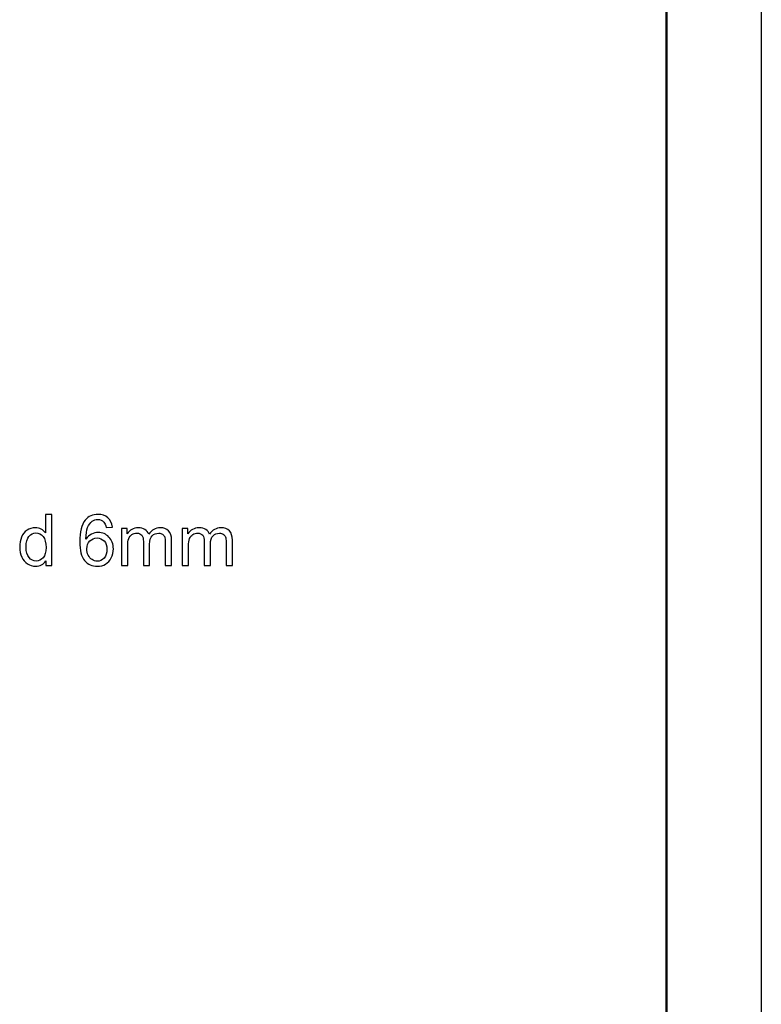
# Model space of a CAD drawing. Header units: centimetres. Extents: x -94 to 21, y -30 to 196.
# Tile 89 of 143: x 15.51 to 20.98, y -14.52 to -7.25. Entities that reach past the tile are written whole.
import ezdxf

# ---------------------------------------------------------------- set-up
doc = ezdxf.new("R2010")
doc.units = ezdxf.units.CM
doc.header["$MEASUREMENT"] = 0
doc.layers.add('Ebene 1', color=7, linetype='Continuous')

msp = doc.modelspace()

# ---------------------------------------------------------------- linework, layer by layer
at = {"layer": 'Ebene 1', "lineweight": 25}
msp.add_open_spline([(20.98199, 0.01349), (20.98199, 0.01349), (20.98199, -29.68439), (20.98199, -29.68439)], degree=3, dxfattribs=at)
at = {"layer": 'Ebene 1', "lineweight": 50}
msp.add_open_spline([(20.28137, -0.48499), (20.28137, -0.48499), (20.28137, -29.18486), (20.28137, -29.18486)], degree=3, dxfattribs=at)
at = {"layer": 'Ebene 1', "color": 1}
for points, knots in [([(15.70243, -11.2821), (15.70243, -11.2821), (15.70243, -11.24755), (15.70243, -11.24755), (15.6852, -11.2744), (15.65984, -11.28787), (15.62634, -11.28787), (15.60464, -11.28787), (15.58469, -11.28193), (15.56659, -11.26994), (15.5484, -11.25805), (15.53431, -11.24134), (15.52426, -11.22), (15.51428, -11.19857), (15.5093, -11.17399), (15.5093, -11.14618), (15.5093, -11.11906), (15.51385, -11.09448), (15.52286, -11.07235), (15.53195, -11.05031), (15.54551, -11.03334), (15.56362, -11.02162), (15.58163, -11.00982), (15.60193, -11.00396), (15.62424, -11.00396), (15.64068, -11.00396), (15.65529, -11.00745), (15.66806, -11.01436), (15.68083, -11.02127), (15.69124, -11.03037), (15.69929, -11.04148), (15.69929, -11.04148), (15.69929, -10.90634), (15.69929, -10.90634), (15.69929, -10.90634), (15.74547, -10.90634), (15.74547, -10.90634), (15.74547, -10.90634), (15.74547, -11.2821), (15.74547, -11.2821), (15.74547, -11.2821), (15.70243, -11.2821), (15.70243, -11.2821)], [0, 0, 0, 0, 0.0714286, 0.0714286, 0.0714286, 0.1428571, 0.1428571, 0.1428571, 0.2142857, 0.2142857, 0.2142857, 0.2857143, 0.2857143, 0.2857143, 0.3571429, 0.3571429, 0.3571429, 0.4285714, 0.4285714, 0.4285714, 0.5, 0.5, 0.5, 0.5714286, 0.5714286, 0.5714286, 0.6428571, 0.6428571, 0.6428571, 0.7142857, 0.7142857, 0.7142857, 0.7857143, 0.7857143, 0.7857143, 0.8571429, 0.8571429, 0.8571429, 0.9285714, 0.9285714, 0.9285714, 1, 1, 1, 1]), ([(16.19401, -10.99818), (16.19401, -10.99818), (16.14835, -11.00186), (16.14835, -11.00186), (16.14424, -10.98375), (16.13838, -10.97054), (16.13077, -10.96232), (16.11826, -10.94911), (16.10277, -10.94255), (16.0844, -10.94255), (16.06962, -10.94255), (16.0565, -10.94667), (16.04521, -10.95489), (16.03069, -10.96547), (16.01932, -10.98086), (16.01084, -11.00116), (16.00244, -11.02154), (15.99807, -11.05049), (15.99772, -11.08801), (16.00883, -11.07113), (16.02247, -11.05854), (16.03857, -11.0504), (16.05466, -11.04218), (16.07145, -11.03807), (16.08912, -11.03807), (16.11992, -11.03807), (16.14616, -11.04944), (16.16785, -11.07209), (16.18946, -11.09475), (16.2003, -11.12396), (16.2003, -11.15991), (16.2003, -11.18353), (16.19523, -11.20539), (16.18508, -11.22568), (16.17485, -11.24598), (16.16094, -11.26146), (16.1431, -11.27222), (16.12534, -11.28297), (16.10513, -11.2884), (16.08256, -11.2884), (16.04416, -11.2884), (16.01276, -11.27423), (15.98845, -11.24598), (15.96422, -11.21772), (15.95206, -11.1711), (15.95206, -11.1062), (15.95206, -11.03361), (15.96553, -10.98078), (15.99238, -10.9478), (16.01583, -10.91911), (16.0474, -10.90477), (16.0872, -10.90477), (16.11677, -10.90477), (16.14109, -10.91308), (16.15998, -10.92961), (16.17887, -10.94614), (16.19024, -10.96897), (16.19401, -10.99818)], [0, 0, 0, 0, 0.0526316, 0.0526316, 0.0526316, 0.1052632, 0.1052632, 0.1052632, 0.1578947, 0.1578947, 0.1578947, 0.2105263, 0.2105263, 0.2105263, 0.2631579, 0.2631579, 0.2631579, 0.3157895, 0.3157895, 0.3157895, 0.3684211, 0.3684211, 0.3684211, 0.4210526, 0.4210526, 0.4210526, 0.4736842, 0.4736842, 0.4736842, 0.5263158, 0.5263158, 0.5263158, 0.5789474, 0.5789474, 0.5789474, 0.6315789, 0.6315789, 0.6315789, 0.6842105, 0.6842105, 0.6842105, 0.7368421, 0.7368421, 0.7368421, 0.7894737, 0.7894737, 0.7894737, 0.8421053, 0.8421053, 0.8421053, 0.8947368, 0.8947368, 0.8947368, 0.9473684, 0.9473684, 0.9473684, 1, 1, 1, 1]), ([(15.55653, -11.14626), (15.55653, -11.18108), (15.56388, -11.20705), (15.57866, -11.22428), (15.59335, -11.24152), (15.61076, -11.25009), (15.6308, -11.25009), (15.651, -11.25009), (15.66815, -11.24187), (15.68232, -11.22542), (15.6964, -11.20898), (15.70348, -11.18387), (15.70348, -11.15011), (15.70348, -11.11303), (15.69631, -11.08574), (15.68188, -11.06833), (15.66754, -11.05093), (15.64978, -11.04227), (15.6287, -11.04227), (15.60814, -11.04227), (15.59099, -11.05058), (15.57717, -11.06728), (15.56344, -11.08399), (15.55653, -11.11032), (15.55653, -11.14626)], [0, 0, 0, 0, 0.125, 0.125, 0.125, 0.25, 0.25, 0.25, 0.375, 0.375, 0.375, 0.5, 0.5, 0.5, 0.625, 0.625, 0.625, 0.75, 0.75, 0.75, 0.875, 0.875, 0.875, 1, 1, 1, 1]), ([(16.26049, -11.2821), (16.26049, -11.2821), (16.26049, -11.00973), (16.26049, -11.00973), (16.26049, -11.00973), (16.30196, -11.00973), (16.30196, -11.00973), (16.30196, -11.00973), (16.30196, -11.04821), (16.30196, -11.04821), (16.31044, -11.03492), (16.32181, -11.02416), (16.33598, -11.01611), (16.35015, -11.00798), (16.36624, -11.00396), (16.38435, -11.00396), (16.40447, -11.00396), (16.421, -11.00815), (16.43386, -11.01646), (16.44672, -11.02486), (16.45582, -11.03649), (16.46107, -11.05154), (16.48276, -11.01979), (16.51084, -11.00396), (16.54547, -11.00396), (16.57259, -11.00396), (16.59349, -11.01139), (16.60801, -11.02635), (16.62263, -11.0413), (16.62998, -11.06431), (16.62998, -11.09536), (16.62998, -11.09536), (16.62998, -11.2821), (16.62998, -11.2821), (16.62998, -11.2821), (16.58378, -11.2821), (16.58378, -11.2821), (16.58378, -11.2821), (16.58378, -11.11067), (16.58378, -11.11067), (16.58378, -11.0923), (16.58221, -11.079), (16.57924, -11.07087), (16.57626, -11.06273), (16.57084, -11.05626), (16.56288, -11.05128), (16.55501, -11.04629), (16.54574, -11.04384), (16.53515, -11.04384), (16.51591, -11.04384), (16.49999, -11.05023), (16.48731, -11.06291), (16.47463, -11.07568), (16.46833, -11.09606), (16.46833, -11.12405), (16.46833, -11.12405), (16.46833, -11.2821), (16.46833, -11.2821), (16.46833, -11.2821), (16.42214, -11.2821), (16.42214, -11.2821), (16.42214, -11.2821), (16.42214, -11.10533), (16.42214, -11.10533), (16.42214, -11.08486), (16.41837, -11.06947), (16.41085, -11.05923), (16.40333, -11.049), (16.391, -11.04384), (16.37394, -11.04384), (16.361, -11.04384), (16.34901, -11.04725), (16.33799, -11.05407), (16.32697, -11.0609), (16.31901, -11.07087), (16.31403, -11.08408), (16.30913, -11.0972), (16.30668, -11.11618), (16.30668, -11.14093), (16.30668, -11.14093), (16.30668, -11.2821), (16.30668, -11.2821), (16.30668, -11.2821), (16.26049, -11.2821), (16.26049, -11.2821)], [0, 0, 0, 0, 0.0357143, 0.0357143, 0.0357143, 0.0714286, 0.0714286, 0.0714286, 0.1071429, 0.1071429, 0.1071429, 0.1428571, 0.1428571, 0.1428571, 0.1785714, 0.1785714, 0.1785714, 0.2142857, 0.2142857, 0.2142857, 0.25, 0.25, 0.25, 0.2857143, 0.2857143, 0.2857143, 0.3214286, 0.3214286, 0.3214286, 0.3571429, 0.3571429, 0.3571429, 0.3928571, 0.3928571, 0.3928571, 0.4285714, 0.4285714, 0.4285714, 0.4642857, 0.4642857, 0.4642857, 0.5, 0.5, 0.5, 0.5357143, 0.5357143, 0.5357143, 0.5714286, 0.5714286, 0.5714286, 0.6071429, 0.6071429, 0.6071429, 0.6428571, 0.6428571, 0.6428571, 0.6785714, 0.6785714, 0.6785714, 0.7142857, 0.7142857, 0.7142857, 0.75, 0.75, 0.75, 0.7857143, 0.7857143, 0.7857143, 0.8214286, 0.8214286, 0.8214286, 0.8571429, 0.8571429, 0.8571429, 0.8928571, 0.8928571, 0.8928571, 0.9285714, 0.9285714, 0.9285714, 0.9642857, 0.9642857, 0.9642857, 1, 1, 1, 1]), ([(16.70923, -11.2821), (16.70923, -11.2821), (16.70923, -11.00973), (16.70923, -11.00973), (16.70923, -11.00973), (16.75069, -11.00973), (16.75069, -11.00973), (16.75069, -11.00973), (16.75069, -11.04821), (16.75069, -11.04821), (16.75917, -11.03492), (16.77054, -11.02416), (16.78472, -11.01611), (16.79889, -11.00798), (16.81498, -11.00396), (16.83309, -11.00396), (16.85321, -11.00396), (16.86974, -11.00815), (16.8826, -11.01646), (16.89545, -11.02486), (16.90455, -11.03649), (16.9098, -11.05154), (16.93149, -11.01979), (16.95958, -11.00396), (16.99421, -11.00396), (17.02133, -11.00396), (17.04223, -11.01139), (17.05675, -11.02635), (17.07136, -11.0413), (17.07871, -11.06431), (17.07871, -11.09536), (17.07871, -11.09536), (17.07871, -11.2821), (17.07871, -11.2821), (17.07871, -11.2821), (17.03252, -11.2821), (17.03252, -11.2821), (17.03252, -11.2821), (17.03252, -11.11067), (17.03252, -11.11067), (17.03252, -11.0923), (17.03095, -11.079), (17.02798, -11.07087), (17.025, -11.06273), (17.01958, -11.05626), (17.01162, -11.05128), (17.00375, -11.04629), (16.99448, -11.04384), (16.98389, -11.04384), (16.96465, -11.04384), (16.94873, -11.05023), (16.93604, -11.06291), (16.92336, -11.07568), (16.91706, -11.09606), (16.91706, -11.12405), (16.91706, -11.12405), (16.91706, -11.2821), (16.91706, -11.2821), (16.91706, -11.2821), (16.87088, -11.2821), (16.87088, -11.2821), (16.87088, -11.2821), (16.87088, -11.10533), (16.87088, -11.10533), (16.87088, -11.08486), (16.86711, -11.06947), (16.85959, -11.05923), (16.85207, -11.049), (16.83974, -11.04384), (16.82268, -11.04384), (16.80974, -11.04384), (16.79775, -11.04725), (16.78673, -11.05407), (16.77571, -11.0609), (16.76774, -11.07087), (16.76276, -11.08408), (16.75786, -11.0972), (16.75541, -11.11618), (16.75541, -11.14093), (16.75541, -11.14093), (16.75541, -11.2821), (16.75541, -11.2821), (16.75541, -11.2821), (16.70923, -11.2821), (16.70923, -11.2821)], [0, 0, 0, 0, 0.0357143, 0.0357143, 0.0357143, 0.0714286, 0.0714286, 0.0714286, 0.1071429, 0.1071429, 0.1071429, 0.1428571, 0.1428571, 0.1428571, 0.1785714, 0.1785714, 0.1785714, 0.2142857, 0.2142857, 0.2142857, 0.25, 0.25, 0.25, 0.2857143, 0.2857143, 0.2857143, 0.3214286, 0.3214286, 0.3214286, 0.3571429, 0.3571429, 0.3571429, 0.3928571, 0.3928571, 0.3928571, 0.4285714, 0.4285714, 0.4285714, 0.4642857, 0.4642857, 0.4642857, 0.5, 0.5, 0.5, 0.5357143, 0.5357143, 0.5357143, 0.5714286, 0.5714286, 0.5714286, 0.6071429, 0.6071429, 0.6071429, 0.6428571, 0.6428571, 0.6428571, 0.6785714, 0.6785714, 0.6785714, 0.7142857, 0.7142857, 0.7142857, 0.75, 0.75, 0.75, 0.7857143, 0.7857143, 0.7857143, 0.8214286, 0.8214286, 0.8214286, 0.8571429, 0.8571429, 0.8571429, 0.8928571, 0.8928571, 0.8928571, 0.9285714, 0.9285714, 0.9285714, 0.9642857, 0.9642857, 0.9642857, 1, 1, 1, 1]), ([(16.00507, -11.16035), (16.00507, -11.17627), (16.00848, -11.19148), (16.01521, -11.206), (16.02195, -11.22052), (16.03139, -11.23154), (16.04338, -11.23915), (16.05545, -11.24676), (16.06822, -11.25061), (16.08178, -11.25061), (16.10146, -11.25061), (16.11826, -11.24274), (16.13217, -11.227), (16.14607, -11.21125), (16.15307, -11.18991), (16.15307, -11.16288), (16.15307, -11.13691), (16.14616, -11.11644), (16.13243, -11.10148), (16.1187, -11.08652), (16.10119, -11.079), (16.07994, -11.079), (16.05912, -11.079), (16.04137, -11.08652), (16.02685, -11.10148), (16.01233, -11.11644), (16.00507, -11.13603), (16.00507, -11.16035)], [0, 0, 0, 0, 0.1111111, 0.1111111, 0.1111111, 0.2222222, 0.2222222, 0.2222222, 0.3333333, 0.3333333, 0.3333333, 0.4444444, 0.4444444, 0.4444444, 0.5555556, 0.5555556, 0.5555556, 0.6666667, 0.6666667, 0.6666667, 0.7777778, 0.7777778, 0.7777778, 0.8888889, 0.8888889, 0.8888889, 1, 1, 1, 1])]:
    msp.add_open_spline(points, degree=3, knots=knots, dxfattribs=at)

doc.saveas('drawing.dxf')
